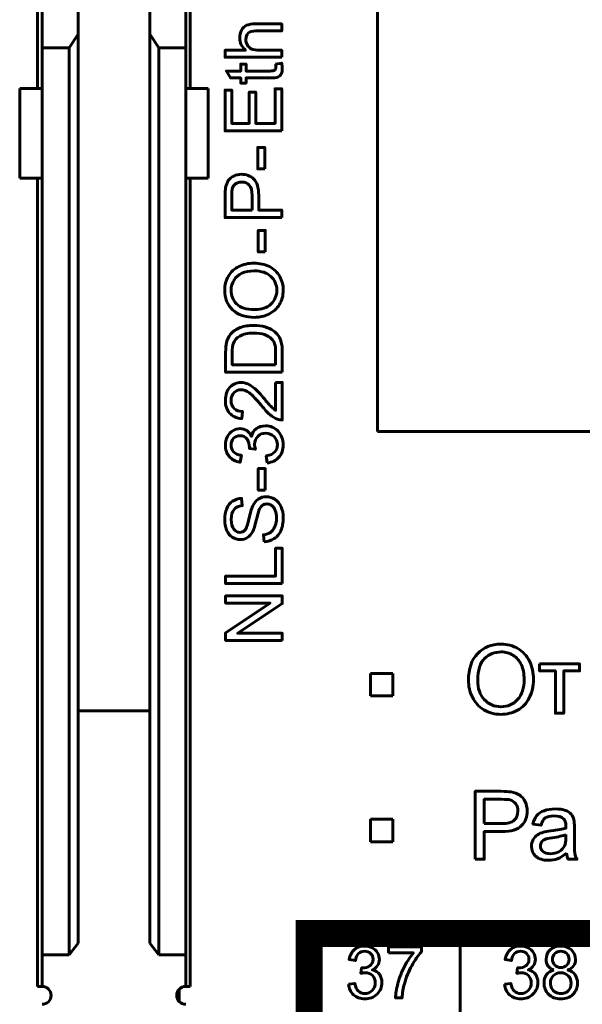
# Model space of a CAD drawing. Header units: millimetres. Extents: x -13 to 39, y -19 to 89.
# Tile 6 of 17: x 14 to 27, y 2 to 24. Entities that reach past the tile are written whole.
import ezdxf

# ---------------------------------------------------------------- set-up
doc = ezdxf.new("R2010")
doc.units = ezdxf.units.MM
for name, pattern in [('K5LT32794', [0]), ('K5LT32795', [0]), ('K5LT32796', [0])]:
    doc.linetypes.add(name, pattern=pattern)

msp = doc.modelspace()

# ---------------------------------------------------------------- linework, layer by layer
at = {"color": 150, "linetype": 'K5LT32796', "lineweight": 60, "true_color": 0x0080ff}
for p, q in [((14.639, 22.438), (14.639, 47.238)), ((18.039, 22.438), (18.039, 47.238)), ((22.217, 14.783), (22.217, 31.492)), ((14.739, 23.338), (14.739, 25.262)), ((15.539, 23.645), (15.539, 25.262)), ((17.139, 23.645), (17.139, 25.262)), ((17.939, 25.262), (17.939, 23.338)), ((15.339, 23.338), (15.539, 23.645)), ((15.539, 3.373), (15.539, 23.645)), ((17.139, 23.645), (17.139, 3.373)), ((17.339, 23.338), (17.139, 23.645)), ((14.739, 22.438), (14.739, 23.338)), ((15.339, 23.338), (14.739, 23.338)), ((15.339, 3.117), (15.339, 23.338)), ((17.339, 3.117), (17.339, 23.338)), ((17.939, 23.338), (17.339, 23.338)), ((17.939, 23.338), (17.939, 22.438)), ((14.739, 22.438), (14.239, 22.438)), ((14.239, 20.438), (14.239, 22.438)), ((14.739, 22.438), (14.739, 20.438)), ((18.439, 22.438), (17.939, 22.438)), ((17.939, 22.438), (17.939, 20.438)), ((18.439, 20.438), (18.439, 22.438)), ((14.739, 20.438), (14.239, 20.438)), ((14.639, 2.412), (14.639, 20.438)), ((14.739, 3.117), (14.739, 20.438)), ((17.939, 20.438), (18.439, 20.438)), ((17.939, 3.117), (17.939, 20.438)), ((18.039, 2.412), (18.039, 20.438)), ((35.6, 14.783), (22.217, 14.783)), ((22.059, 8.888), (22.059, 9.388)), ((22.059, 9.388), (22.559, 9.388)), ((22.559, 9.388), (22.559, 8.888)), ((22.559, 8.888), (22.059, 8.888)), ((15.539, 8.557), (17.139, 8.557)), ((22.059, 6.138), (22.559, 6.138)), ((22.059, 5.638), (22.059, 6.138)), ((22.559, 6.138), (22.559, 5.638)), ((22.559, 5.638), (22.059, 5.638)), ((24.058, 3.591), (24.058, -1.562)), ((15.339, 3.117), (15.539, 3.373)), ((17.139, 3.373), (17.339, 3.117)), ((15.339, 3.117), (14.739, 3.117)), ((14.739, 2.412), (14.739, 3.117)), ((17.339, 3.117), (17.939, 3.117)), ((17.939, 2.412), (17.939, 3.117)), ((14.739, 2.412), (14.639, 2.412)), ((17.793, 2.349), (17.793, 2.076)), ((18.039, 2.412), (17.939, 2.412))]:
    msp.add_line(p, q, dxfattribs=at)
at = {"color": 150, "linetype": 'K5LT32794', "true_color": 0x0080ff, "const_width": 0.6}
msp.add_lwpolyline([(20.69, -1.562), (34.589, -1.562), (34.589, 3.591), (20.69, 3.591)], close=True, dxfattribs=at)
at = {"color": 150, "linetype": 'K5LT32796', "lineweight": 60, "true_color": 0x0080ff}
for centre, start, end in [((14.739, 2.212), 270, 90), ((17.939, 2.212), 90, 270)]:
    msp.add_arc(centre, 0.2, start, end, dxfattribs=at)
for points, knots in [([(20.081, 23.133), (20.081, 23.133), (18.818, 23.133), (18.818, 23.133), (18.818, 23.288), (18.818, 23.288), (19.272, 23.288), (19.272, 23.288), (19.188, 23.36), (19.146, 23.451), (19.146, 23.561), (19.146, 23.628), (19.159, 23.687), (19.186, 23.737), (19.213, 23.786), (19.249, 23.822), (19.296, 23.844), (19.344, 23.865), (19.412, 23.876), (19.501, 23.876), (19.501, 23.876), (20.081, 23.876), (20.081, 23.876), (20.081, 23.72), (20.081, 23.72), (19.502, 23.72), (19.502, 23.72), (19.425, 23.72), (19.368, 23.704), (19.333, 23.67), (19.298, 23.637), (19.28, 23.59), (19.28, 23.529), (19.28, 23.483), (19.292, 23.44), (19.316, 23.4), (19.339, 23.36), (19.372, 23.331), (19.413, 23.314), (19.453, 23.297), (19.509, 23.288), (19.581, 23.288), (19.581, 23.288), (20.081, 23.288), (20.081, 23.288), (20.081, 23.133), (20.081, 23.133)], [0, 0, 0, 0, 0.058824, 0.058824, 0.117647, 0.117647, 0.176471, 0.176471, 0.176471, 0.235294, 0.235294, 0.235294, 0.294118, 0.294118, 0.294118, 0.352941, 0.352941, 0.352941, 0.411765, 0.411765, 0.411765, 0.470588, 0.470588, 0.529412, 0.529412, 0.588235, 0.588235, 0.588235, 0.647059, 0.647059, 0.647059, 0.705882, 0.705882, 0.705882, 0.764706, 0.764706, 0.764706, 0.823529, 0.823529, 0.823529, 0.882353, 0.882353, 0.882353, 0.941176, 0.941176, 1, 1, 1, 1]), ([(19.942, 22.98), (19.942, 22.98), (20.079, 23.001), (20.079, 23.001), (20.088, 22.957), (20.093, 22.918), (20.093, 22.884), (20.093, 22.828), (20.084, 22.785), (20.066, 22.753), (20.048, 22.723), (20.025, 22.701), (19.996, 22.688), (19.967, 22.675), (19.906, 22.669), (19.813, 22.669), (19.813, 22.669), (19.285, 22.669), (19.285, 22.669), (19.285, 22.555), (19.285, 22.555), (19.165, 22.555), (19.165, 22.555), (19.165, 22.669), (19.165, 22.669), (18.939, 22.669), (18.939, 22.669), (18.846, 22.825), (18.846, 22.825), (19.165, 22.825), (19.165, 22.825), (19.165, 22.98), (19.165, 22.98), (19.285, 22.98), (19.285, 22.98), (19.285, 22.825), (19.285, 22.825), (19.821, 22.825), (19.821, 22.825), (19.866, 22.825), (19.894, 22.827), (19.907, 22.833), (19.92, 22.838), (19.93, 22.847), (19.937, 22.859), (19.945, 22.872), (19.948, 22.889), (19.948, 22.912), (19.948, 22.929), (19.946, 22.952), (19.942, 22.98)], [0, 0, 0, 0, 0.05, 0.05, 0.05, 0.1, 0.1, 0.1, 0.15, 0.15, 0.15, 0.2, 0.2, 0.2, 0.25, 0.25, 0.25, 0.3, 0.3, 0.35, 0.35, 0.4, 0.4, 0.45, 0.45, 0.5, 0.5, 0.55, 0.55, 0.6, 0.6, 0.65, 0.65, 0.7, 0.7, 0.75, 0.75, 0.8, 0.8, 0.8, 0.85, 0.85, 0.85, 0.9, 0.9, 0.9, 0.95, 0.95, 0.95, 1, 1, 1, 1]), ([(20.081, 21.489), (20.081, 21.489), (18.818, 21.489), (18.818, 21.489), (18.818, 22.401), (18.818, 22.401), (18.966, 22.401), (18.966, 22.401), (18.966, 21.657), (18.966, 21.657), (19.354, 21.657), (19.354, 21.657), (19.354, 22.354), (19.354, 22.354), (19.502, 22.354), (19.502, 22.354), (19.502, 21.657), (19.502, 21.657), (19.933, 21.657), (19.933, 21.657), (19.933, 22.431), (19.933, 22.431), (20.081, 22.431), (20.081, 22.431), (20.081, 21.489), (20.081, 21.489)], [0, 0, 0, 0, 0.083333, 0.083333, 0.166667, 0.166667, 0.25, 0.25, 0.333333, 0.333333, 0.416667, 0.416667, 0.5, 0.5, 0.583333, 0.583333, 0.666667, 0.666667, 0.75, 0.75, 0.833333, 0.833333, 0.916667, 0.916667, 1, 1, 1, 1]), ([(19.702, 20.643), (19.702, 20.643), (19.546, 20.643), (19.546, 20.643), (19.546, 21.122), (19.546, 21.122), (19.702, 21.122), (19.702, 21.122), (19.702, 20.643), (19.702, 20.643)], [0, 0, 0, 0, 0.25, 0.25, 0.5, 0.5, 0.75, 0.75, 1, 1, 1, 1]), ([(20.081, 19.556), (20.081, 19.556), (18.818, 19.556), (18.818, 19.556), (18.818, 20.033), (18.818, 20.033), (18.818, 20.117), (18.822, 20.181), (18.83, 20.225), (18.84, 20.287), (18.86, 20.339), (18.889, 20.381), (18.918, 20.423), (18.958, 20.457), (19.01, 20.483), (19.062, 20.508), (19.12, 20.521), (19.182, 20.521), (19.289, 20.521), (19.38, 20.487), (19.454, 20.418), (19.529, 20.35), (19.566, 20.226), (19.566, 20.048), (19.566, 20.048), (19.566, 19.724), (19.566, 19.724), (20.081, 19.724), (20.081, 19.724), (20.081, 19.556), (20.081, 19.556)], [0, 0, 0, 0, 0.090909, 0.090909, 0.181818, 0.181818, 0.181818, 0.272727, 0.272727, 0.272727, 0.363636, 0.363636, 0.363636, 0.454545, 0.454545, 0.454545, 0.545455, 0.545455, 0.545455, 0.636364, 0.636364, 0.636364, 0.727273, 0.727273, 0.727273, 0.818182, 0.818182, 0.909091, 0.909091, 1, 1, 1, 1]), ([(19.418, 19.724), (19.418, 19.724), (19.418, 20.05), (19.418, 20.05), (19.418, 20.158), (19.398, 20.234), (19.357, 20.28), (19.317, 20.325), (19.261, 20.348), (19.187, 20.348), (19.135, 20.348), (19.089, 20.335), (19.052, 20.308), (19.014, 20.281), (18.989, 20.246), (18.977, 20.202), (18.97, 20.174), (18.966, 20.122), (18.966, 20.047), (18.966, 20.047), (18.966, 19.724), (18.966, 19.724), (19.418, 19.724), (19.418, 19.724)], [0, 0, 0, 0, 0.125, 0.125, 0.125, 0.25, 0.25, 0.25, 0.375, 0.375, 0.375, 0.5, 0.5, 0.5, 0.625, 0.625, 0.625, 0.75, 0.75, 0.75, 0.875, 0.875, 1, 1, 1, 1]), ([(19.713, 18.791), (19.713, 18.791), (19.557, 18.791), (19.557, 18.791), (19.557, 19.271), (19.557, 19.271), (19.713, 19.271), (19.713, 19.271), (19.713, 18.791), (19.713, 18.791)], [0, 0, 0, 0, 0.25, 0.25, 0.5, 0.5, 0.75, 0.75, 1, 1, 1, 1]), ([(20.092, 16.108), (20.092, 16.108), (18.829, 16.108), (18.829, 16.108), (18.829, 16.544), (18.829, 16.544), (18.829, 16.642), (18.835, 16.717), (18.847, 16.768), (18.864, 16.841), (18.894, 16.903), (18.937, 16.954), (18.994, 17.02), (19.066, 17.07), (19.153, 17.103), (19.241, 17.136), (19.341, 17.153), (19.454, 17.153), (19.55, 17.153), (19.635, 17.142), (19.709, 17.119), (19.783, 17.097), (19.844, 17.068), (19.893, 17.033), (19.941, 16.998), (19.979, 16.96), (20.007, 16.918), (20.035, 16.876), (20.056, 16.826), (20.07, 16.767), (20.085, 16.708), (20.092, 16.641), (20.092, 16.564), (20.092, 16.564), (20.092, 16.108), (20.092, 16.108)], [0, 0, 0, 0, 0.083333, 0.083333, 0.166667, 0.166667, 0.166667, 0.25, 0.25, 0.25, 0.333333, 0.333333, 0.333333, 0.416667, 0.416667, 0.416667, 0.5, 0.5, 0.5, 0.583333, 0.583333, 0.583333, 0.666667, 0.666667, 0.666667, 0.75, 0.75, 0.75, 0.833333, 0.833333, 0.833333, 0.916667, 0.916667, 0.916667, 1, 1, 1, 1]), ([(19.944, 16.276), (19.944, 16.276), (19.944, 16.545), (19.944, 16.545), (19.944, 16.629), (19.936, 16.694), (19.921, 16.741), (19.905, 16.788), (19.883, 16.826), (19.855, 16.854), (19.815, 16.894), (19.762, 16.925), (19.695, 16.947), (19.628, 16.969), (19.547, 16.98), (19.451, 16.98), (19.319, 16.98), (19.217, 16.958), (19.146, 16.915), (19.075, 16.872), (19.027, 16.819), (19.003, 16.757), (18.986, 16.712), (18.977, 16.64), (18.977, 16.541), (18.977, 16.541), (18.977, 16.276), (18.977, 16.276), (19.944, 16.276), (19.944, 16.276)], [0, 0, 0, 0, 0.1, 0.1, 0.1, 0.2, 0.2, 0.2, 0.3, 0.3, 0.3, 0.4, 0.4, 0.4, 0.5, 0.5, 0.5, 0.6, 0.6, 0.6, 0.7, 0.7, 0.7, 0.8, 0.8, 0.8, 0.9, 0.9, 1, 1, 1, 1]), ([(19.944, 15.879), (19.944, 15.879), (20.092, 15.879), (20.092, 15.879), (20.092, 15.043), (20.092, 15.043), (20.055, 15.042), (20.019, 15.048), (19.984, 15.061), (19.927, 15.082), (19.871, 15.117), (19.816, 15.164), (19.761, 15.212), (19.698, 15.279), (19.626, 15.367), (19.513, 15.504), (19.424, 15.597), (19.358, 15.645), (19.292, 15.694), (19.23, 15.718), (19.171, 15.718), (19.11, 15.718), (19.058, 15.696), (19.016, 15.652), (18.974, 15.608), (18.952, 15.551), (18.952, 15.48), (18.952, 15.405), (18.975, 15.345), (19.019, 15.3), (19.064, 15.255), (19.126, 15.232), (19.205, 15.232), (19.205, 15.232), (19.189, 15.073), (19.189, 15.073), (19.07, 15.084), (18.98, 15.125), (18.917, 15.196), (18.855, 15.267), (18.824, 15.363), (18.824, 15.483), (18.824, 15.604), (18.857, 15.7), (18.925, 15.771), (18.992, 15.842), (19.075, 15.877), (19.175, 15.877), (19.225, 15.877), (19.275, 15.867), (19.324, 15.846), (19.373, 15.825), (19.424, 15.791), (19.478, 15.743), (19.532, 15.695), (19.607, 15.615), (19.701, 15.504), (19.779, 15.411), (19.832, 15.351), (19.86, 15.324), (19.888, 15.298), (19.916, 15.276), (19.944, 15.259), (19.944, 15.259), (19.944, 15.879), (19.944, 15.879)], [0, 0, 0, 0, 0.045455, 0.045455, 0.090909, 0.090909, 0.090909, 0.136364, 0.136364, 0.136364, 0.181818, 0.181818, 0.181818, 0.227273, 0.227273, 0.227273, 0.272727, 0.272727, 0.272727, 0.318182, 0.318182, 0.318182, 0.363636, 0.363636, 0.363636, 0.409091, 0.409091, 0.409091, 0.454545, 0.454545, 0.454545, 0.5, 0.5, 0.5, 0.545455, 0.545455, 0.545455, 0.590909, 0.590909, 0.590909, 0.636364, 0.636364, 0.636364, 0.681818, 0.681818, 0.681818, 0.727273, 0.727273, 0.727273, 0.772727, 0.772727, 0.772727, 0.818182, 0.818182, 0.818182, 0.863636, 0.863636, 0.863636, 0.909091, 0.909091, 0.909091, 0.954545, 0.954545, 0.954545, 1, 1, 1, 1]), ([(19.757, 14.085), (19.757, 14.085), (19.736, 14.24), (19.736, 14.24), (19.824, 14.258), (19.887, 14.288), (19.926, 14.331), (19.965, 14.373), (19.984, 14.425), (19.984, 14.487), (19.984, 14.561), (19.959, 14.623), (19.909, 14.673), (19.858, 14.723), (19.795, 14.748), (19.721, 14.748), (19.65, 14.748), (19.591, 14.725), (19.544, 14.678), (19.498, 14.632), (19.475, 14.572), (19.475, 14.5), (19.475, 14.471), (19.481, 14.435), (19.492, 14.391), (19.492, 14.391), (19.356, 14.408), (19.356, 14.408), (19.358, 14.418), (19.358, 14.427), (19.358, 14.433), (19.358, 14.5), (19.341, 14.559), (19.306, 14.612), (19.272, 14.665), (19.219, 14.692), (19.148, 14.692), (19.091, 14.692), (19.044, 14.672), (19.007, 14.634), (18.969, 14.595), (18.951, 14.545), (18.951, 14.485), (18.951, 14.424), (18.97, 14.374), (19.046, 14.293), (19.104, 14.267), (19.18, 14.256), (19.18, 14.256), (19.152, 14.101), (19.152, 14.101), (19.048, 14.12), (18.967, 14.163), (18.91, 14.23), (18.852, 14.297), (18.824, 14.381), (18.824, 14.481), (18.824, 14.55), (18.838, 14.613), (18.868, 14.671), (18.897, 14.729), (18.938, 14.774), (18.989, 14.804), (19.04, 14.835), (19.094, 14.85), (19.151, 14.85), (19.206, 14.85), (19.255, 14.836), (19.3, 14.806), (19.344, 14.777), (19.38, 14.734), (19.406, 14.676), (19.423, 14.751), (19.459, 14.809), (19.514, 14.85), (19.568, 14.891), (19.636, 14.912), (19.717, 14.912), (19.828, 14.912), (19.921, 14.872), (19.998, 14.791), (20.075, 14.711), (20.113, 14.609), (20.113, 14.486), (20.113, 14.375), (20.08, 14.283), (20.014, 14.21), (19.948, 14.137), (19.862, 14.095), (19.757, 14.085)], [0, 0, 0, 0, 0.033333, 0.033333, 0.033333, 0.066667, 0.066667, 0.066667, 0.1, 0.1, 0.1, 0.133333, 0.133333, 0.133333, 0.166667, 0.166667, 0.166667, 0.2, 0.2, 0.2, 0.233333, 0.233333, 0.233333, 0.266667, 0.266667, 0.266667, 0.3, 0.3, 0.3, 0.333333, 0.333333, 0.333333, 0.366667, 0.366667, 0.366667, 0.4, 0.4, 0.4, 0.433333, 0.433333, 0.433333, 0.466667, 0.466667, 0.466667, 0.5, 0.5, 0.533333, 0.533333, 0.533333, 0.566667, 0.566667, 0.566667, 0.6, 0.6, 0.6, 0.633333, 0.633333, 0.633333, 0.666667, 0.666667, 0.666667, 0.7, 0.7, 0.7, 0.733333, 0.733333, 0.733333, 0.766667, 0.766667, 0.766667, 0.8, 0.8, 0.8, 0.833333, 0.833333, 0.833333, 0.866667, 0.866667, 0.866667, 0.9, 0.9, 0.9, 0.933333, 0.933333, 0.933333, 0.966667, 0.966667, 0.966667, 1, 1, 1, 1]), ([(19.713, 13.478), (19.713, 13.478), (19.557, 13.478), (19.557, 13.478), (19.557, 13.958), (19.557, 13.958), (19.713, 13.958), (19.713, 13.958), (19.713, 13.478), (19.713, 13.478)], [0, 0, 0, 0, 0.25, 0.25, 0.5, 0.5, 0.75, 0.75, 1, 1, 1, 1]), ([(19.686, 12.328), (19.686, 12.328), (19.672, 12.485), (19.672, 12.485), (19.736, 12.492), (19.788, 12.51), (19.829, 12.537), (19.869, 12.564), (19.902, 12.607), (19.927, 12.664), (19.952, 12.721), (19.965, 12.786), (19.965, 12.858), (19.965, 12.921), (19.956, 12.978), (19.917, 13.075), (19.891, 13.111), (19.825, 13.159), (19.789, 13.171), (19.75, 13.171), (19.71, 13.171), (19.676, 13.16), (19.646, 13.137), (19.617, 13.114), (19.592, 13.076), (19.572, 13.023), (19.559, 12.989), (19.538, 12.914), (19.483, 12.682), (19.456, 12.601), (19.432, 12.554), (19.4, 12.494), (19.361, 12.449), (19.314, 12.42), (19.267, 12.39), (19.214, 12.376), (19.156, 12.376), (19.092, 12.376), (19.033, 12.394), (18.977, 12.43), (18.922, 12.466), (18.88, 12.519), (18.851, 12.588), (18.822, 12.658), (18.808, 12.735), (18.808, 12.82), (18.808, 12.914), (18.823, 12.996), (18.853, 13.068), (18.883, 13.139), (18.927, 13.194), (18.986, 13.232), (19.045, 13.271), (19.111, 13.292), (19.185, 13.295), (19.185, 13.295), (19.198, 13.134), (19.198, 13.134), (19.118, 13.125), (19.058, 13.096), (19.017, 13.047), (18.976, 12.997), (18.956, 12.923), (18.956, 12.826), (18.956, 12.725), (18.975, 12.652), (19.012, 12.605), (19.049, 12.559), (19.093, 12.536), (19.146, 12.536), (19.191, 12.536), (19.228, 12.552), (19.258, 12.585), (19.287, 12.617), (19.317, 12.701), (19.348, 12.837), (19.378, 12.973), (19.405, 13.066), (19.428, 13.117), (19.462, 13.19), (19.505, 13.244), (19.557, 13.279), (19.608, 13.314), (19.668, 13.332), (19.736, 13.332), (19.803, 13.332), (19.866, 13.312), (19.985, 13.235), (20.031, 13.18), (20.064, 13.108), (20.097, 13.036), (20.113, 12.956), (20.113, 12.865), (20.113, 12.751), (20.096, 12.656), (20.063, 12.579), (20.03, 12.501), (19.98, 12.441), (19.913, 12.397), (19.846, 12.353), (19.771, 12.33), (19.686, 12.328)], [0, 0, 0, 0, 0.028571, 0.028571, 0.028571, 0.057143, 0.057143, 0.057143, 0.085714, 0.085714, 0.085714, 0.114286, 0.114286, 0.114286, 0.142857, 0.142857, 0.171429, 0.171429, 0.2, 0.2, 0.2, 0.228571, 0.228571, 0.228571, 0.257143, 0.257143, 0.257143, 0.285714, 0.285714, 0.314286, 0.314286, 0.314286, 0.342857, 0.342857, 0.342857, 0.371429, 0.371429, 0.371429, 0.4, 0.4, 0.4, 0.428571, 0.428571, 0.428571, 0.457143, 0.457143, 0.457143, 0.485714, 0.485714, 0.485714, 0.514286, 0.514286, 0.514286, 0.542857, 0.542857, 0.542857, 0.571429, 0.571429, 0.571429, 0.6, 0.6, 0.6, 0.628571, 0.628571, 0.628571, 0.657143, 0.657143, 0.657143, 0.685714, 0.685714, 0.685714, 0.714286, 0.714286, 0.714286, 0.742857, 0.742857, 0.742857, 0.771429, 0.771429, 0.771429, 0.8, 0.8, 0.8, 0.828571, 0.828571, 0.828571, 0.857143, 0.857143, 0.885714, 0.885714, 0.885714, 0.914286, 0.914286, 0.914286, 0.942857, 0.942857, 0.942857, 0.971429, 0.971429, 0.971429, 1, 1, 1, 1]), ([(20.092, 11.395), (20.092, 11.395), (18.829, 11.395), (18.829, 11.395), (18.829, 11.562), (18.829, 11.562), (19.944, 11.562), (19.944, 11.562), (19.944, 12.183), (19.944, 12.183), (20.092, 12.183), (20.092, 12.183), (20.092, 11.395), (20.092, 11.395)], [0, 0, 0, 0, 0.166667, 0.166667, 0.333333, 0.333333, 0.5, 0.5, 0.666667, 0.666667, 0.833333, 0.833333, 1, 1, 1, 1]), ([(20.092, 10.126), (20.092, 10.126), (18.829, 10.126), (18.829, 10.126), (18.829, 10.298), (18.829, 10.298), (19.82, 10.96), (19.82, 10.96), (18.829, 10.96), (18.829, 10.96), (18.829, 11.121), (18.829, 11.121), (20.092, 11.121), (20.092, 11.121), (20.092, 10.949), (20.092, 10.949), (19.101, 10.287), (19.101, 10.287), (20.092, 10.287), (20.092, 10.287), (20.092, 10.126), (20.092, 10.126)], [0, 0, 0, 0, 0.1, 0.1, 0.2, 0.2, 0.3, 0.3, 0.4, 0.4, 0.5, 0.5, 0.6, 0.6, 0.7, 0.7, 0.8, 0.8, 0.9, 0.9, 1, 1, 1, 1]), ([(24.242, 9.241), (24.242, 9.492), (24.309, 9.689), (24.445, 9.831), (24.58, 9.973), (24.754, 10.044), (24.968, 10.044), (25.108, 10.044), (25.234, 10.01), (25.346, 9.944), (25.459, 9.877), (25.544, 9.784), (25.603, 9.664), (25.662, 9.545), (25.692, 9.41), (25.692, 9.258), (25.692, 9.105), (25.661, 8.967), (25.599, 8.846), (25.536, 8.725), (25.449, 8.633), (25.335, 8.571), (25.221, 8.509), (25.098, 8.478), (24.967, 8.478), (24.824, 8.478), (24.696, 8.512), (24.584, 8.581), (24.472, 8.65), (24.386, 8.744), (24.329, 8.863), (24.271, 8.982), (24.242, 9.108), (24.242, 9.241)], [0, 0, 0, 0, 0.090909, 0.090909, 0.090909, 0.181818, 0.181818, 0.181818, 0.272727, 0.272727, 0.272727, 0.363636, 0.363636, 0.363636, 0.454545, 0.454545, 0.454545, 0.545455, 0.545455, 0.545455, 0.636364, 0.636364, 0.636364, 0.727273, 0.727273, 0.727273, 0.818182, 0.818182, 0.818182, 0.909091, 0.909091, 0.909091, 1, 1, 1, 1]), ([(24.449, 9.237), (24.449, 9.055), (24.498, 8.911), (24.596, 8.806), (24.694, 8.702), (24.817, 8.649), (24.966, 8.649), (25.117, 8.649), (25.24, 8.702), (25.338, 8.808), (25.436, 8.914), (25.484, 9.064), (25.484, 9.259), (25.484, 9.382), (25.463, 9.489), (25.422, 9.581), (25.38, 9.673), (25.319, 9.744), (25.239, 9.794), (25.159, 9.845), (25.069, 9.87), (24.969, 9.87), (24.827, 9.87), (24.705, 9.822), (24.603, 9.724), (24.5, 9.627), (24.449, 9.465), (24.449, 9.237)], [0, 0, 0, 0, 0.111111, 0.111111, 0.111111, 0.222222, 0.222222, 0.222222, 0.333333, 0.333333, 0.333333, 0.444444, 0.444444, 0.444444, 0.555556, 0.555556, 0.555556, 0.666667, 0.666667, 0.666667, 0.777778, 0.777778, 0.777778, 0.888889, 0.888889, 0.888889, 1, 1, 1, 1]), ([(25.829, 9.602), (25.829, 9.602), (26.718, 9.602), (26.718, 9.602), (26.718, 9.447), (26.718, 9.447), (26.367, 9.447), (26.367, 9.447), (26.367, 8.503), (26.367, 8.503), (26.18, 8.503), (26.18, 8.503), (26.18, 9.447), (26.18, 9.447), (25.829, 9.447), (25.829, 9.447), (25.829, 9.602), (25.829, 9.602)], [0, 0, 0, 0, 0.125, 0.125, 0.25, 0.25, 0.375, 0.375, 0.5, 0.5, 0.625, 0.625, 0.75, 0.75, 0.875, 0.875, 1, 1, 1, 1]), ([(24.393, 5.247), (24.393, 5.247), (24.393, 6.762), (24.393, 6.762), (24.966, 6.762), (24.966, 6.762), (25.066, 6.762), (25.143, 6.757), (25.196, 6.748), (25.271, 6.735), (25.333, 6.712), (25.384, 6.677), (25.434, 6.642), (25.475, 6.594), (25.505, 6.531), (25.536, 6.469), (25.551, 6.4), (25.551, 6.325), (25.551, 6.196), (25.51, 6.087), (25.428, 5.998), (25.346, 5.909), (25.198, 5.865), (24.983, 5.865), (24.983, 5.865), (24.594, 5.865), (24.594, 5.865), (24.594, 5.247), (24.594, 5.247), (24.393, 5.247), (24.393, 5.247)], [0, 0, 0, 0, 0.090909, 0.090909, 0.181818, 0.181818, 0.181818, 0.272727, 0.272727, 0.272727, 0.363636, 0.363636, 0.363636, 0.454545, 0.454545, 0.454545, 0.545455, 0.545455, 0.545455, 0.636364, 0.636364, 0.636364, 0.727273, 0.727273, 0.727273, 0.818182, 0.818182, 0.909091, 0.909091, 1, 1, 1, 1]), ([(24.594, 6.043), (24.594, 6.043), (24.986, 6.043), (24.986, 6.043), (25.116, 6.043), (25.208, 6.067), (25.262, 6.115), (25.317, 6.163), (25.344, 6.231), (25.344, 6.319), (25.344, 6.382), (25.328, 6.436), (25.296, 6.481), (25.264, 6.527), (25.221, 6.557), (25.169, 6.571), (25.135, 6.58), (25.073, 6.584), (24.982, 6.584), (24.982, 6.584), (24.594, 6.584), (24.594, 6.584), (24.594, 6.043), (24.594, 6.043)], [0, 0, 0, 0, 0.125, 0.125, 0.125, 0.25, 0.25, 0.25, 0.375, 0.375, 0.375, 0.5, 0.5, 0.5, 0.625, 0.625, 0.625, 0.75, 0.75, 0.75, 0.875, 0.875, 1, 1, 1, 1]), ([(26.429, 5.384), (26.36, 5.325), (26.293, 5.284), (26.23, 5.26), (26.166, 5.235), (26.097, 5.223), (26.024, 5.223), (25.903, 5.223), (25.81, 5.253), (25.746, 5.312), (25.681, 5.37), (25.648, 5.445), (25.648, 5.537), (25.648, 5.59), (25.66, 5.639), (25.685, 5.684), (25.71, 5.728), (25.742, 5.763), (25.781, 5.79), (25.821, 5.817), (25.865, 5.838), (25.915, 5.851), (25.952, 5.861), (26.007, 5.87), (26.081, 5.879), (26.231, 5.897), (26.342, 5.918), (26.413, 5.943), (26.414, 5.968), (26.414, 5.985), (26.414, 5.991), (26.414, 6.067), (26.397, 6.12), (26.361, 6.151), (26.314, 6.193), (26.243, 6.214), (26.149, 6.214), (26.061, 6.214), (25.996, 6.198), (25.955, 6.168), (25.913, 6.137), (25.882, 6.083), (25.862, 6.004), (25.862, 6.004), (25.68, 6.03), (25.68, 6.03), (25.696, 6.108), (25.724, 6.171), (25.762, 6.219), (25.8, 6.267), (25.855, 6.304), (25.927, 6.33), (25.998, 6.355), (26.082, 6.369), (26.177, 6.369), (26.27, 6.369), (26.347, 6.358), (26.406, 6.335), (26.464, 6.313), (26.508, 6.286), (26.535, 6.252), (26.563, 6.219), (26.582, 6.176), (26.594, 6.125), (26.6, 6.093), (26.603, 6.036), (26.603, 5.954), (26.603, 5.954), (26.603, 5.707), (26.603, 5.707), (26.603, 5.535), (26.607, 5.426), (26.614, 5.379), (26.622, 5.333), (26.637, 5.289), (26.66, 5.247), (26.66, 5.247), (26.465, 5.247), (26.465, 5.247), (26.446, 5.286), (26.435, 5.332), (26.429, 5.384)], [0, 0, 0, 0, 0.037037, 0.037037, 0.037037, 0.074074, 0.074074, 0.074074, 0.111111, 0.111111, 0.111111, 0.148148, 0.148148, 0.148148, 0.185185, 0.185185, 0.185185, 0.222222, 0.222222, 0.222222, 0.259259, 0.259259, 0.259259, 0.296296, 0.296296, 0.296296, 0.333333, 0.333333, 0.333333, 0.37037, 0.37037, 0.37037, 0.407407, 0.407407, 0.407407, 0.444444, 0.444444, 0.444444, 0.481481, 0.481481, 0.481481, 0.518519, 0.518519, 0.518519, 0.555556, 0.555556, 0.555556, 0.592593, 0.592593, 0.592593, 0.62963, 0.62963, 0.62963, 0.666667, 0.666667, 0.666667, 0.703704, 0.703704, 0.703704, 0.740741, 0.740741, 0.740741, 0.777778, 0.777778, 0.777778, 0.814815, 0.814815, 0.814815, 0.851852, 0.851852, 0.851852, 0.888889, 0.888889, 0.888889, 0.925926, 0.925926, 0.925926, 0.962963, 0.962963, 0.962963, 1, 1, 1, 1]), ([(26.414, 5.797), (26.347, 5.769), (26.245, 5.746), (26.11, 5.727), (26.033, 5.716), (25.978, 5.704), (25.947, 5.69), (25.915, 5.676), (25.891, 5.656), (25.873, 5.63), (25.856, 5.604), (25.847, 5.574), (25.847, 5.542), (25.847, 5.493), (25.866, 5.452), (25.904, 5.419), (25.941, 5.386), (25.996, 5.369), (26.069, 5.369), (26.14, 5.369), (26.204, 5.385), (26.26, 5.416), (26.316, 5.447), (26.357, 5.49), (26.383, 5.544), (26.403, 5.586), (26.413, 5.648), (26.413, 5.729), (26.413, 5.729), (26.414, 5.797), (26.414, 5.797)], [0, 0, 0, 0, 0.1, 0.1, 0.1, 0.2, 0.2, 0.2, 0.3, 0.3, 0.3, 0.4, 0.4, 0.4, 0.5, 0.5, 0.5, 0.6, 0.6, 0.6, 0.7, 0.7, 0.7, 0.8, 0.8, 0.8, 0.9, 0.9, 0.9, 1, 1, 1, 1]), ([(21.569, 2.459), (21.569, 2.459), (21.708, 2.479), (21.708, 2.479), (21.724, 2.398), (21.751, 2.34), (21.79, 2.305), (21.828, 2.269), (21.875, 2.251), (21.931, 2.251), (21.997, 2.251), (22.053, 2.274), (22.098, 2.321), (22.143, 2.367), (22.165, 2.424), (22.165, 2.492), (22.165, 2.557), (22.144, 2.611), (22.102, 2.654), (22.061, 2.696), (22.008, 2.717), (21.943, 2.717), (21.916, 2.717), (21.883, 2.712), (21.844, 2.701), (21.844, 2.701), (21.86, 2.825), (21.86, 2.825), (21.869, 2.824), (21.877, 2.824), (21.882, 2.824), (21.942, 2.824), (21.995, 2.84), (22.043, 2.871), (22.091, 2.902), (22.115, 2.951), (22.115, 3.016), (22.115, 3.068), (22.097, 3.111), (22.062, 3.145), (22.028, 3.179), (21.983, 3.196), (21.928, 3.196), (21.874, 3.196), (21.829, 3.179), (21.792, 3.144), (21.756, 3.109), (21.733, 3.056), (21.723, 2.987), (21.723, 2.987), (21.583, 3.012), (21.583, 3.012), (21.6, 3.107), (21.639, 3.181), (21.699, 3.234), (21.76, 3.286), (21.835, 3.312), (21.925, 3.312), (21.987, 3.312), (22.044, 3.299), (22.096, 3.272), (22.149, 3.245), (22.188, 3.208), (22.216, 3.161), (22.244, 3.115), (22.258, 3.065), (22.258, 3.013), (22.258, 2.963), (22.244, 2.918), (22.218, 2.877), (22.192, 2.836), (22.152, 2.804), (22.101, 2.78), (22.168, 2.764), (22.22, 2.731), (22.258, 2.682), (22.295, 2.632), (22.313, 2.57), (22.313, 2.495), (22.313, 2.395), (22.277, 2.309), (22.205, 2.239), (22.132, 2.169), (22.041, 2.134), (21.93, 2.134), (21.83, 2.134), (21.747, 2.164), (21.682, 2.225), (21.615, 2.285), (21.578, 2.363), (21.569, 2.459)], [0, 0, 0, 0, 0.033333, 0.033333, 0.033333, 0.066667, 0.066667, 0.066667, 0.1, 0.1, 0.1, 0.133333, 0.133333, 0.133333, 0.166667, 0.166667, 0.166667, 0.2, 0.2, 0.2, 0.233333, 0.233333, 0.233333, 0.266667, 0.266667, 0.266667, 0.3, 0.3, 0.3, 0.333333, 0.333333, 0.333333, 0.366667, 0.366667, 0.366667, 0.4, 0.4, 0.4, 0.433333, 0.433333, 0.433333, 0.466667, 0.466667, 0.466667, 0.5, 0.5, 0.5, 0.533333, 0.533333, 0.533333, 0.566667, 0.566667, 0.566667, 0.6, 0.6, 0.6, 0.633333, 0.633333, 0.633333, 0.666667, 0.666667, 0.666667, 0.7, 0.7, 0.7, 0.733333, 0.733333, 0.733333, 0.766667, 0.766667, 0.766667, 0.8, 0.8, 0.8, 0.833333, 0.833333, 0.833333, 0.866667, 0.866667, 0.866667, 0.9, 0.9, 0.9, 0.933333, 0.933333, 0.933333, 0.966667, 0.966667, 0.966667, 1, 1, 1, 1]), ([(25.045, 2.459), (25.045, 2.459), (25.185, 2.479), (25.185, 2.479), (25.201, 2.398), (25.228, 2.34), (25.266, 2.305), (25.305, 2.269), (25.352, 2.251), (25.408, 2.251), (25.474, 2.251), (25.53, 2.274), (25.575, 2.321), (25.62, 2.367), (25.642, 2.424), (25.642, 2.492), (25.642, 2.557), (25.621, 2.611), (25.579, 2.654), (25.537, 2.696), (25.484, 2.717), (25.419, 2.717), (25.393, 2.717), (25.36, 2.712), (25.321, 2.701), (25.321, 2.701), (25.336, 2.825), (25.336, 2.825), (25.346, 2.824), (25.353, 2.824), (25.359, 2.824), (25.419, 2.824), (25.472, 2.84), (25.52, 2.871), (25.568, 2.902), (25.591, 2.951), (25.591, 3.016), (25.591, 3.068), (25.574, 3.111), (25.539, 3.145), (25.505, 3.179), (25.46, 3.196), (25.405, 3.196), (25.351, 3.196), (25.305, 3.179), (25.269, 3.144), (25.233, 3.109), (25.21, 3.056), (25.199, 2.987), (25.199, 2.987), (25.06, 3.012), (25.06, 3.012), (25.077, 3.107), (25.115, 3.181), (25.176, 3.234), (25.236, 3.286), (25.312, 3.312), (25.402, 3.312), (25.464, 3.312), (25.521, 3.299), (25.573, 3.272), (25.625, 3.245), (25.665, 3.208), (25.693, 3.161), (25.72, 3.115), (25.734, 3.065), (25.734, 3.013), (25.734, 2.963), (25.721, 2.918), (25.695, 2.877), (25.668, 2.836), (25.629, 2.804), (25.578, 2.78), (25.645, 2.764), (25.697, 2.731), (25.734, 2.682), (25.771, 2.632), (25.79, 2.57), (25.79, 2.495), (25.79, 2.395), (25.754, 2.309), (25.681, 2.239), (25.609, 2.169), (25.517, 2.134), (25.407, 2.134), (25.307, 2.134), (25.224, 2.164), (25.158, 2.225), (25.092, 2.285), (25.055, 2.363), (25.045, 2.459)], [0, 0, 0, 0, 0.033333, 0.033333, 0.033333, 0.066667, 0.066667, 0.066667, 0.1, 0.1, 0.1, 0.133333, 0.133333, 0.133333, 0.166667, 0.166667, 0.166667, 0.2, 0.2, 0.2, 0.233333, 0.233333, 0.233333, 0.266667, 0.266667, 0.266667, 0.3, 0.3, 0.3, 0.333333, 0.333333, 0.333333, 0.366667, 0.366667, 0.366667, 0.4, 0.4, 0.4, 0.433333, 0.433333, 0.433333, 0.466667, 0.466667, 0.466667, 0.5, 0.5, 0.5, 0.533333, 0.533333, 0.533333, 0.566667, 0.566667, 0.566667, 0.6, 0.6, 0.6, 0.633333, 0.633333, 0.633333, 0.666667, 0.666667, 0.666667, 0.7, 0.7, 0.7, 0.733333, 0.733333, 0.733333, 0.766667, 0.766667, 0.766667, 0.8, 0.8, 0.8, 0.833333, 0.833333, 0.833333, 0.866667, 0.866667, 0.866667, 0.9, 0.9, 0.9, 0.933333, 0.933333, 0.933333, 0.966667, 0.966667, 0.966667, 1, 1, 1, 1]), ([(26.143, 2.779), (26.085, 2.8), (26.042, 2.831), (26.014, 2.871), (25.987, 2.911), (25.973, 2.959), (25.973, 3.014), (25.973, 3.099), (26.002, 3.169), (26.061, 3.226), (26.121, 3.283), (26.2, 3.312), (26.299, 3.312), (26.397, 3.312), (26.477, 3.283), (26.538, 3.224), (26.598, 3.166), (26.628, 3.095), (26.628, 3.01), (26.628, 2.957), (26.614, 2.91), (26.587, 2.871), (26.559, 2.831), (26.517, 2.8), (26.461, 2.779), (26.531, 2.756), (26.583, 2.719), (26.62, 2.667), (26.656, 2.616), (26.674, 2.554), (26.674, 2.483), (26.674, 2.384), (26.64, 2.302), (26.571, 2.234), (26.502, 2.167), (26.412, 2.134), (26.3, 2.134), (26.188, 2.134), (26.098, 2.167), (26.029, 2.235), (25.961, 2.302), (25.927, 2.386), (25.927, 2.487), (25.927, 2.562), (25.945, 2.625), (25.983, 2.675), (26.02, 2.726), (26.074, 2.761), (26.143, 2.779)], [0, 0, 0, 0, 0.0625, 0.0625, 0.0625, 0.125, 0.125, 0.125, 0.1875, 0.1875, 0.1875, 0.25, 0.25, 0.25, 0.3125, 0.3125, 0.3125, 0.375, 0.375, 0.375, 0.4375, 0.4375, 0.4375, 0.5, 0.5, 0.5, 0.5625, 0.5625, 0.5625, 0.625, 0.625, 0.625, 0.6875, 0.6875, 0.6875, 0.75, 0.75, 0.75, 0.8125, 0.8125, 0.8125, 0.875, 0.875, 0.875, 0.9375, 0.9375, 0.9375, 1, 1, 1, 1]), ([(22.459, 3.157), (22.459, 3.157), (22.459, 3.293), (22.459, 3.293), (23.194, 3.293), (23.194, 3.293), (23.194, 3.183), (23.194, 3.183), (23.122, 3.105), (23.05, 3.001), (22.979, 2.871), (22.908, 2.741), (22.853, 2.608), (22.814, 2.471), (22.787, 2.374), (22.769, 2.268), (22.761, 2.153), (22.761, 2.153), (22.618, 2.153), (22.618, 2.153), (22.62, 2.244), (22.637, 2.354), (22.671, 2.482), (22.704, 2.611), (22.752, 2.736), (22.815, 2.855), (22.878, 2.975), (22.944, 3.075), (23.015, 3.157), (23.015, 3.157), (22.459, 3.157), (22.459, 3.157)], [0, 0, 0, 0, 0.090909, 0.090909, 0.181818, 0.181818, 0.272727, 0.272727, 0.272727, 0.363636, 0.363636, 0.363636, 0.454545, 0.454545, 0.454545, 0.545455, 0.545455, 0.545455, 0.636364, 0.636364, 0.636364, 0.727273, 0.727273, 0.727273, 0.818182, 0.818182, 0.818182, 0.909091, 0.909091, 0.909091, 1, 1, 1, 1]), ([(26.115, 3.02), (26.115, 2.965), (26.133, 2.92), (26.167, 2.885), (26.201, 2.851), (26.246, 2.833), (26.302, 2.833), (26.356, 2.833), (26.4, 2.851), (26.434, 2.885), (26.468, 2.919), (26.485, 2.962), (26.485, 3.011), (26.485, 3.064), (26.468, 3.107), (26.433, 3.143), (26.398, 3.178), (26.354, 3.196), (26.3, 3.196), (26.247, 3.196), (26.202, 3.179), (26.168, 3.144), (26.133, 3.109), (26.115, 3.068), (26.115, 3.02)], [0, 0, 0, 0, 0.125, 0.125, 0.125, 0.25, 0.25, 0.25, 0.375, 0.375, 0.375, 0.5, 0.5, 0.5, 0.625, 0.625, 0.625, 0.75, 0.75, 0.75, 0.875, 0.875, 0.875, 1, 1, 1, 1]), ([(26.069, 2.486), (26.069, 2.445), (26.079, 2.406), (26.097, 2.369), (26.116, 2.331), (26.144, 2.302), (26.181, 2.281), (26.219, 2.26), (26.259, 2.25), (26.301, 2.25), (26.369, 2.25), (26.424, 2.272), (26.467, 2.315), (26.51, 2.359), (26.531, 2.414), (26.531, 2.481), (26.531, 2.549), (26.509, 2.606), (26.465, 2.65), (26.42, 2.695), (26.364, 2.717), (26.297, 2.717), (26.231, 2.717), (26.177, 2.695), (26.134, 2.651), (26.091, 2.607), (26.069, 2.552), (26.069, 2.486)], [0, 0, 0, 0, 0.111111, 0.111111, 0.111111, 0.222222, 0.222222, 0.222222, 0.333333, 0.333333, 0.333333, 0.444444, 0.444444, 0.444444, 0.555556, 0.555556, 0.555556, 0.666667, 0.666667, 0.666667, 0.777778, 0.777778, 0.777778, 0.888889, 0.888889, 0.888889, 1, 1, 1, 1])]:
    msp.add_open_spline(points, degree=3, knots=knots, dxfattribs=at)
at = {"color": 150, "linetype": 'K5LT32795', "lineweight": 60, "true_color": 0x0080ff}
for points, knots in [([(19.477, 17.331), (19.268, 17.331), (19.104, 17.388), (18.985, 17.5), (18.867, 17.613), (18.808, 17.758), (18.808, 17.936), (18.808, 18.053), (18.836, 18.158), (18.891, 18.252), (18.947, 18.345), (19.024, 18.417), (19.124, 18.466), (19.224, 18.515), (19.336, 18.539), (19.463, 18.539), (19.59, 18.539), (19.705, 18.514), (19.806, 18.462), (19.907, 18.41), (19.983, 18.337), (20.035, 18.242), (20.087, 18.147), (20.113, 18.045), (20.113, 17.935), (20.113, 17.816), (20.084, 17.71), (20.027, 17.616), (19.97, 17.523), (19.891, 17.452), (19.792, 17.403), (19.693, 17.355), (19.588, 17.331), (19.477, 17.331)], [0, 0, 0, 0, 0.090909, 0.090909, 0.090909, 0.181818, 0.181818, 0.181818, 0.272727, 0.272727, 0.272727, 0.363636, 0.363636, 0.363636, 0.454545, 0.454545, 0.454545, 0.545455, 0.545455, 0.545455, 0.636364, 0.636364, 0.636364, 0.727273, 0.727273, 0.727273, 0.818182, 0.818182, 0.818182, 0.909091, 0.909091, 0.909091, 1, 1, 1, 1]), ([(19.48, 17.504), (19.632, 17.504), (19.752, 17.545), (19.926, 17.708), (19.97, 17.811), (19.97, 17.934), (19.97, 18.06), (19.926, 18.163), (19.838, 18.245), (19.75, 18.326), (19.625, 18.367), (19.462, 18.367), (19.36, 18.367), (19.27, 18.349), (19.194, 18.314), (19.117, 18.28), (19.058, 18.229), (19.016, 18.162), (18.974, 18.095), (18.952, 18.02), (18.952, 17.937), (18.952, 17.819), (18.993, 17.717), (19.074, 17.632), (19.155, 17.547), (19.291, 17.504), (19.48, 17.504)], [0, 0, 0, 0, 0.111111, 0.111111, 0.222222, 0.222222, 0.222222, 0.333333, 0.333333, 0.333333, 0.444444, 0.444444, 0.444444, 0.555556, 0.555556, 0.555556, 0.666667, 0.666667, 0.666667, 0.777778, 0.777778, 0.777778, 0.888889, 0.888889, 0.888889, 1, 1, 1, 1]), ([(20.092, 16.108), (20.092, 16.108), (18.829, 16.108), (18.829, 16.108), (18.829, 16.544), (18.829, 16.544), (18.829, 16.642), (18.835, 16.717), (18.847, 16.768), (18.864, 16.841), (18.894, 16.903), (18.937, 16.954), (18.994, 17.02), (19.066, 17.07), (19.153, 17.103), (19.241, 17.136), (19.341, 17.153), (19.454, 17.153), (19.55, 17.153), (19.635, 17.142), (19.709, 17.119), (19.783, 17.097), (19.844, 17.068), (19.893, 17.033), (19.941, 16.998), (19.979, 16.96), (20.007, 16.918), (20.035, 16.876), (20.056, 16.826), (20.07, 16.767), (20.085, 16.708), (20.092, 16.641), (20.092, 16.564), (20.092, 16.564), (20.092, 16.108), (20.092, 16.108)], [0, 0, 0, 0, 0.083333, 0.083333, 0.166667, 0.166667, 0.166667, 0.25, 0.25, 0.25, 0.333333, 0.333333, 0.333333, 0.416667, 0.416667, 0.416667, 0.5, 0.5, 0.5, 0.583333, 0.583333, 0.583333, 0.666667, 0.666667, 0.666667, 0.75, 0.75, 0.75, 0.833333, 0.833333, 0.833333, 0.916667, 0.916667, 0.916667, 1, 1, 1, 1]), ([(19.944, 16.276), (19.944, 16.276), (19.944, 16.545), (19.944, 16.545), (19.944, 16.629), (19.936, 16.694), (19.921, 16.741), (19.905, 16.788), (19.883, 16.826), (19.855, 16.854), (19.815, 16.894), (19.762, 16.925), (19.695, 16.947), (19.628, 16.969), (19.547, 16.98), (19.451, 16.98), (19.319, 16.98), (19.217, 16.958), (19.146, 16.915), (19.075, 16.872), (19.027, 16.819), (19.003, 16.757), (18.986, 16.712), (18.977, 16.64), (18.977, 16.541), (18.977, 16.541), (18.977, 16.276), (18.977, 16.276), (19.944, 16.276), (19.944, 16.276)], [0, 0, 0, 0, 0.1, 0.1, 0.1, 0.2, 0.2, 0.2, 0.3, 0.3, 0.3, 0.4, 0.4, 0.4, 0.5, 0.5, 0.5, 0.6, 0.6, 0.6, 0.7, 0.7, 0.7, 0.8, 0.8, 0.8, 0.9, 0.9, 1, 1, 1, 1])]:
    msp.add_open_spline(points, degree=3, knots=knots, dxfattribs=at)

doc.saveas('drawing.dxf')
